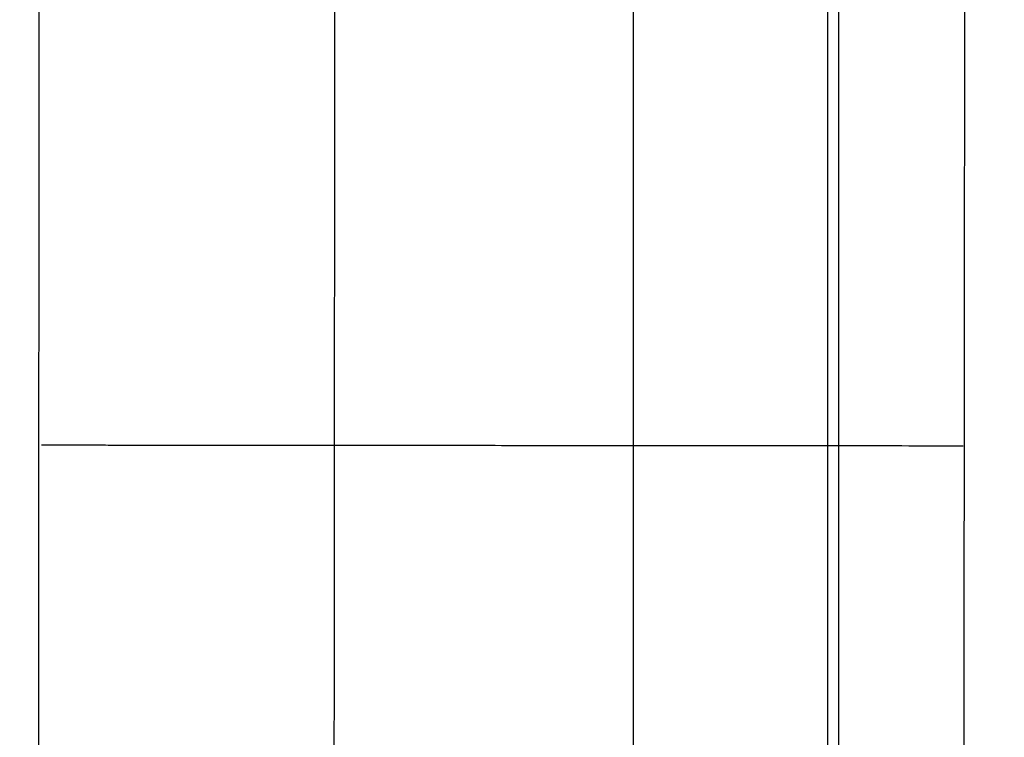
# Model space of a CAD drawing. Header units: millimetres. Extents: x -29 to 120, y -194 to 1.
# Tile 190 of 256: x 13.239 to 14.21, y -169.787 to -169.079. Entities that reach past the tile are written whole.
import ezdxf

# ---------------------------------------------------------------- set-up
doc = ezdxf.new("R2010")
doc.units = ezdxf.units.MM
doc.layers.add('EXTERIOR COLOR', color=7, linetype='Continuous')

msp = doc.modelspace()

# ---------------------------------------------------------------- linework, layer by layer
at = {"layer": 'EXTERIOR COLOR'}
for p, q in [((14.03579, -190.90635, 597.6851), (14.03579, -1.70635, 597.6851)), ((14.0468, -170.81574, 62.40724), (14.0468, -166.50757, 59.0838))]:
    msp.add_line(p, q, dxfattribs=at)
at = {"layer": 'EXTERIOR COLOR', "extrusion": (-0.03236, -7.06882e-06, 0.999476)}
msp.add_arc((75.92488, -93704.45585, 593.32792), 93736.94033, 89.9300738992, 90.0450066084, dxfattribs=at)
at = {"layer": 'EXTERIOR COLOR'}
for points, knots in [([(13.81071, -192.79762, 590.68947), (14.78153, -191.69912, 590.35921), (16.75457, -189.06795, 589.66402), (19.35137, -184.55277, 588.65302), (21.70393, -179.52694, 587.65825), (23.76368, -174.31675, 586.72766), (25.57951, -168.9935, 585.86125), (27.19024, -163.59134, 585.05901), (28.62516, -158.1239, 584.32094), (29.90105, -152.60897, 583.64705), (31.03011, -147.06265, 583.03734), (32.025, -141.48426, 582.4918), (32.89239, -135.8809, 582.01043), (33.63654, -130.2679, 581.59324), (34.26762, -124.6064, 581.24023), (34.77838, -118.96587, 580.95139), (35.17721, -113.30673, 580.72673), (35.46294, -107.64336, 580.56624), (35.63571, -101.9732, 580.46993), (35.69404, -96.30733, 580.43779), (35.63562, -90.63446, 580.46984), (35.4631, -84.97181, 580.56607), (35.17756, -79.30924, 580.72648), (34.77918, -73.65253, 580.95109), (34.26774, -68.00686, 581.23987), (33.6401, -62.36578, 581.59285), (32.8953, -56.74522, 582.01001), (32.02796, -51.14062, 582.49136), (31.03267, -45.55854, 583.03689), (29.90034, -40.00053, 583.64661), (28.62504, -34.48814, 584.32052), (27.18975, -29.01939, 585.05861), (25.57584, -23.6111, 585.86089), (23.7601, -18.28864, 586.72735), (21.69428, -13.07236, 587.65801), (19.35837, -8.0685, 588.65284), (16.7537, -3.54336, 589.66392), (14.78155, -0.91342, 590.35918), (13.81072, 0.18496, 590.68946)], [0.767128, 0.767128, 0.767128, 0.767128, 5.648273, 11.296546, 16.944818, 22.593091, 28.241364, 33.889637, 39.53791, 45.186182, 50.834455, 56.482728, 62.131001, 67.779274, 73.427547, 79.075819, 84.724092, 90.372365, 96.020638, 101.668911, 107.317663, 112.966415, 118.615168, 124.26392, 129.912673, 135.561425, 141.210177, 146.85893, 152.507682, 158.156435, 163.805187, 169.453939, 175.102692, 180.751444, 186.400197, 192.048949, 197.697701, 202.579294, 202.579294, 202.579294, 202.579294]), ([(13.52778, -190.3228, 593.4475), (13.53022, -188.48993, 593.44729), (13.5348, -184.7912, 593.44689), (13.5406, -179.39236, 593.44638), (13.54539, -174.28406, 593.44596), (13.54921, -169.6508, 593.44563), (13.5523, -165.4637, 593.44536), (13.55483, -161.67057, 593.44514), (13.55696, -158.18428, 593.44495), (13.55882, -154.89002, 593.44479), (13.56049, -151.67764, 593.44464), (13.56202, -148.47797, 593.44451), (13.56342, -145.27116, 593.44438), (13.56471, -142.06438, 593.44427), (13.56588, -138.85557, 593.44417), (13.56695, -135.62276, 593.44407), (13.56793, -132.34926, 593.44399), (13.56883, -129.03903, 593.44391), (13.56963, -125.68426, 593.44384), (13.57037, -122.21552, 593.44378), (13.57106, -118.49262, 593.44372), (13.57169, -114.37197, 593.44366), (13.57224, -109.78844, 593.44361), (13.57266, -104.78655, 593.44358), (13.57289, -99.53026, 593.44356), (13.57291, -94.27448, 593.44355), (13.57274, -89.28134, 593.44357), (13.57241, -84.69686, 593.4436), (13.57197, -80.49432, 593.44364), (13.57144, -76.53823, 593.44368), (13.57081, -72.70647, 593.44374), (13.57008, -68.95442, 593.4438), (13.56925, -65.29104, 593.44387), (13.56834, -61.71478, 593.44395), (13.56732, -58.156, 593.44404), (13.56613, -54.46962, 593.44415), (13.56469, -50.46194, 593.44427), (13.56285, -45.94673, 593.44443), (13.56047, -40.82099, 593.44464), (13.5574, -35.07628, 593.44491), (13.55347, -28.73269, 593.44525), (13.54839, -21.77257, 593.4457), (13.54165, -14.12058, 593.44629), (13.53453, -7.55012, 593.44691), (13.52942, -3.51913, 593.44736), (13.52778, -2.28991, 593.4475)], [1.880515, 1.880515, 1.880515, 1.880515, 7.379235, 12.976937, 18.077338, 22.704424, 26.876928, 30.638843, 34.084004, 37.33594, 40.521773, 43.721288, 46.93507, 50.142346, 53.341746, 56.561632, 59.840896, 63.162379, 66.492452, 69.905333, 73.568729, 77.661292, 82.267428, 87.319492, 92.667138, 98.036502, 103.087007, 107.64675, 111.790109, 115.694759, 119.515187, 123.285522, 126.951062, 130.505461, 134.014416, 137.627535, 141.564756, 146.037624, 151.173332, 156.942188, 163.272004, 170.204381, 177.822882, 186.228387, 189.916123, 189.916123, 189.916123, 189.916123])]:
    msp.add_open_spline(points, degree=3, knots=knots, dxfattribs=at)
for points, degree in [([(13.84407, -190.90635, 595.49377), (13.84407, -1.70635, 595.49377)], 1), ([(14.14773, -2.28905, 593.15841), (14.18939, -33.62832, 593.15477), (14.19629, -96.30635, 593.15417), (14.18939, -158.98438, 593.15477), (14.14773, -190.32366, 593.15841)], 3)]:
    msp.add_open_spline(points, degree=degree, dxfattribs=at)
msp.add_rational_spline([(14.16922, -169.49978, 593.15653), (13.66399, -169.49938, 593.20074), (13.30509, -169.49908, 593.55913), (13.26028, -169.49901, 594.06439)], [1.13247435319, 0.956005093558, 0.955842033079, 1.13198517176], degree=3, dxfattribs=at)

doc.saveas('drawing.dxf')
